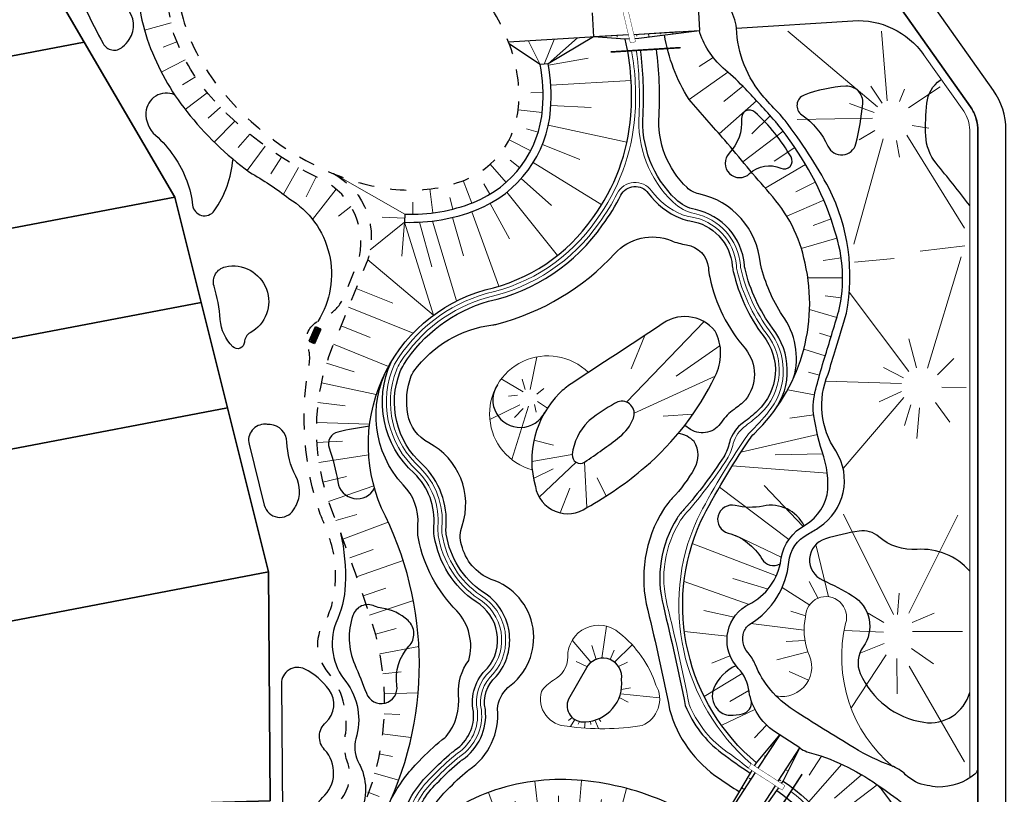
# Model space of a CAD drawing. Header units: metres. Extents: x 150385 to 171486, y 478588 to 485023.
# Tile 83 of 256: x 151802 to 151924, y 483369 to 483465. Entities that reach past the tile are written whole.
import ezdxf
from ezdxf.lldxf.tags import DXFTag

# ---------------------------------------------------------------- set-up
doc = ezdxf.new("R2010")
doc.units = ezdxf.units.M
doc.linetypes.add('NLCS-HIDDEN', pattern=[4, 2, -2])
for name, color, linetype, lineweight, true_color in [('B-WE-KG-GRENS_PERCEEL-GV', 150, 'KG-PERCEEL', 30, 0x007fff), ('N-WA-GW-TALUDARCERING-S', 7, 'Continuous', 15, 0x898989), ('N-WA-GW-TALUDARCERING_KORT-G', 7, 'Continuous', 15, 0x898989), ('N-WA-GW-TALUDARCERING_LANG-G', 7, 'Continuous', 18, 0x898989), ('N-WE-GW-CUNET_INSTEEK-G', 7, 'Continuous', 13, 0x898989), ('N-WE-GW-GRONDWERKLIJN-G', 7, 'Continuous', 30, 0x4d4d4d)]:
    doc.layers.add(name, color=color, linetype=linetype, lineweight=lineweight, true_color=true_color)
for name, color, linetype, lineweight in [('N-GV-IE-BANKJE-S', 7, 'Continuous', 35), ('N-GV-VH-MATERIAALGRENS-G', 7, 'Continuous', 25), ('N-WE-AL-CONSTRUCTIELIJN-G', 7, 'Continuous', 25), ('N-WE-GW-TALUDARCERING_LANG-G', 251, 'Continuous', 18), ('N-WE-WH-KUNSTWERK_STUW-G', 150, 'Continuous', 35)]:
    doc.layers.add(name, color=color, linetype=linetype, lineweight=lineweight)
doc.styles.get("Standard").update_dxf_attribs({"font": 'NLCS-ISO.ttf'})
tags = doc.linetypes.add('KG-PERCEEL', pattern='A,5.5,-2,["P",Standard,S=1.8,R=0,X=-0.5,Y=-0.9],-2,5.5,-2,[5,NLCS.shx,S=0.75,R=0,X=0,Y=0],-2', length=19).pattern_tags.tags
tags[6] = DXFTag(74, 10)

# ---------------------------------------------------------------- blocks, each defined once
blk = doc.blocks.new('A$C2fcac167')
for p, q in [((0, 0), (2.4, 0)), ((0, -0.9), (0, 0)), ((2.4, -0.9), (0, -0.9)), ((0.2, -0.2), (2.2, -0.2)), ((0.2, -0.9), (0.2, -0.2)), ((2.2, -0.4), (0.2, -0.4)), ((2.2, -0.65), (0.2, -0.65)), ((2.2, -0.2), (2.2, -0.9)), ((2.4, 0), (2.4, -0.9))]:
    blk.add_line(p, q)
blk = doc.blocks.new('*U54')
at = {"layer": 'N-WA-GW-TALUDARCERING_KORT-G'}
for p, q in [((151868.92, 483366.7), (151868.91, 483368.7)), ((151873.9, 483366.28), (151874.24, 483368.25)), ((151863.97, 483366.09), (151863.5, 483368.03)), ((151859.3, 483364.34), (151858.34, 483366.1)), ((151878.73, 483365), (151879.4, 483366.88)), ((151883.3, 483362.99), (151884.22, 483364.77)), ((151855.42, 483361.24), (151853.92, 483362.56)), ((151887.58, 483360.41), (151888.72, 483362.05)), ((151852.81, 483357), (151850.95, 483357.74)), ((151891.99, 483356.82), (151893.37, 483358.28)), ((151895.4, 483353.17), (151896.95, 483354.43)), ((151851.77, 483352.13), (151849.77, 483352.26)), ((151898.27, 483349.08), (151900, 483350.09)), ((151852.01, 483347.15), (151850.04, 483346.82)), ((151900.41, 483344.57), (151902.29, 483345.27)), ((151853.36, 483342.34), (151851.49, 483341.62)), ((151901.69, 483339.75), (151903.67, 483340.04)), ((151855.55, 483337.86), (151853.84, 483336.83)), ((151901.85, 483334.76), (151903.85, 483334.6)), ((151858.47, 483333.8), (151856.93, 483332.52)), ((151861.9, 483330.18), (151860.55, 483328.71)), ((151900.7, 483329.92), (151902.54, 483329.13)), ((151865.78, 483327.03), (151864.62, 483325.39)), ((151898, 483325.74), (151899.46, 483324.38)), ((151870.04, 483324.4), (151869.1, 483322.64)), ((151874.59, 483322.35), (151873.89, 483320.48)), ((151894.04, 483322.73), (151894.96, 483320.95)), ((151879.4, 483321.02), (151879.04, 483319.05)), ((151884.37, 483320.53), (151884.36, 483318.53)), ((151889.33, 483321.07), (151889.78, 483319.12))]:
    blk.add_line(p, q, dxfattribs=at)
at = {"layer": 'N-WA-GW-TALUDARCERING_LANG-G'}
for p, q in [((151866.43, 483366.54), (151865.94, 483370.51)), ((151871.42, 483366.6), (151871.76, 483370.59)), ((151876.34, 483365.75), (151877.36, 483369.61)), ((151861.58, 483365.36), (151860.2, 483369.12)), ((151881.05, 483364.07), (151882.66, 483367.74)), ((151857.22, 483362.96), (151854.73, 483366.08)), ((151885.48, 483361.77), (151887.55, 483365.2)), ((151853.93, 483359.23), (151850.52, 483361.33)), ((151893.75, 483355.05), (151896.68, 483357.78)), ((151852.09, 483354.61), (151848.17, 483355.43)), ((151896.91, 483351.18), (151900.18, 483353.49)), ((151851.74, 483349.63), (151847.75, 483349.44)), ((151899.44, 483346.87), (151903.05, 483348.59)), ((151852.56, 483344.71), (151848.71, 483343.61)), ((151901.18, 483342.19), (151905.04, 483343.23)), ((151854.36, 483340.05), (151850.76, 483338.29)), ((151901.91, 483337.26), (151905.91, 483337.39)), ((151856.93, 483335.77), (151853.69, 483333.42)), ((151860.13, 483331.93), (151857.22, 483329.18)), ((151901.48, 483332.29), (151905.38, 483331.37)), ((151863.79, 483328.54), (151861.27, 483325.43)), ((151899.53, 483327.71), (151902.89, 483325.54)), ((151867.87, 483325.64), (151865.77, 483322.24)), ((151872.28, 483323.3), (151870.64, 483319.66)), ((151896.15, 483324.07), (151898.57, 483320.88)), ((151891.74, 483321.76), (151893.06, 483317.98)), ((151876.97, 483321.58), (151875.9, 483317.73)), ((151881.88, 483320.67), (151881.49, 483316.69)), ((151886.87, 483320.66), (151887.3, 483316.68))]:
    blk.add_line(p, q, dxfattribs=at)

msp = doc.modelspace()

# ---------------------------------------------------------------- linework, layer by layer
at = {"layer": 'B-WE-KG-GRENS_PERCEEL-GV', "flags": 128}
for points in [[(151640.52, 483149.73), (151637.77, 483151.01), (151636.33, 483149.83), (151674.55, 483103.26), (151777.85, 482980.47), (151798.81, 482956.48), (151809.59, 482945.89), (152215.02, 483231.7), (151911.59, 483664.18), (151771.12, 483565.63), (151773.17, 483562.7), (151775.46, 483559.42), (151822.52, 483592.33), (151920.08, 483454.37), (151920.18, 483454.23), (151920.27, 483454.09), (151920.36, 483453.94), (151920.44, 483453.79), (151920.51, 483453.64), (151920.58, 483453.48), (151920.65, 483453.32), (151920.71, 483453.16), (151920.76, 483453), (151920.81, 483452.84), (151920.86, 483452.67), (151920.89, 483452.51), (151920.93, 483452.34), (151920.95, 483452.17), (151920.97, 483452), (151920.99, 483451.83), (151921, 483451.66), (151921, 483451.49), (151921, 483356.46), (151921, 483301.35), (151921, 483301.18), (151920.99, 483301), (151920.97, 483300.83), (151920.95, 483300.66), (151920.92, 483300.48), (151920.89, 483300.31), (151920.85, 483300.14), (151920.8, 483299.97), (151920.75, 483299.8), (151920.7, 483299.64), (151920.63, 483299.48), (151920.57, 483299.32), (151920.49, 483299.16), (151920.41, 483299), (151920.33, 483298.85), (151920.24, 483298.7), (151920.14, 483298.55), (151920.04, 483298.41), (151919.93, 483298.27), (151919.83, 483298.14), (151919.71, 483298), (151919.59, 483297.88), (151919.47, 483297.75), (151919.34, 483297.63), (151919.21, 483297.52), (151919.07, 483297.41), (151918.93, 483297.3), (151918.79, 483297.2), (151918.64, 483297.11), (151918.49, 483297.02), (151918.34, 483296.93), (151918.18, 483296.85), (151918.02, 483296.78), (151917.86, 483296.71), (151917.7, 483296.65), (151917.53, 483296.59), (151917.37, 483296.54), (151917.2, 483296.5), (151917.03, 483296.46), (151916.86, 483296.43), (151916.68, 483296.4), (151916.51, 483296.38), (151916.33, 483296.36), (151916.16, 483296.36), (151915.98, 483296.35), (151914.55, 483296.36), (151914.54, 483292.83), (151914.46, 483266.96), (151914.43, 483255.7), (151914.4, 483244.46), (151914.35, 483225.88), (151914.31, 483209.45), (151914.25, 483190.87), (151914.2, 483172.29), (151914.15, 483153.71), (151914.11, 483138.94), (151914.05, 483120.36), (151914, 483101.78), (151913.97, 483091.78), (151886.9, 483071.44), (151830.05, 483071.59), (151817.55, 483071.63), (151807.87, 483071.66), (151798.81, 483075.88), (151780.08, 483084.62), (151767.1, 483090.67), (151746.19, 483100.43), (151728.98, 483108.46), (151717.94, 483113.62), (151706.89, 483118.77), (151695.85, 483123.92), (151691.5, 483125.95), (151681.31, 483130.7), (151671.11, 483135.46), (151660.92, 483140.22), (151650.73, 483144.99)], [(151533.35, 483297.58), (151522.99, 483289.3), (151577.28, 483221.76), (151636.33, 483149.83), (151637.77, 483151.01), (151632.04, 483158.1), (151624.17, 483167.82), (151610.47, 483184.72), (151626.21, 483197.6), (151635.99, 483193.01), (151646.17, 483188.23), (151656.36, 483183.45), (151666.54, 483178.68), (151676.72, 483173.9), (151686.91, 483169.12), (151697.09, 483164.34), (151707.27, 483159.56), (151691.5, 483125.95), (151695.85, 483123.92), (151711.62, 483157.52), (151722.65, 483152.34), (151733.68, 483147.17), (151744.71, 483141.99), (151754.38, 483137.46), (151754.38, 483133.32), (151767.22, 483133.28), (151780.21, 483133.25), (151798.96, 483133.2), (151817.71, 483133.14), (151817.55, 483071.63), (151830.05, 483071.59), (151830.12, 483102.01), (151830.18, 483120.59), (151830.23, 483139.18), (151914.11, 483138.94), (151914.15, 483153.71), (151834.15, 483153.94), (151834.2, 483172.51), (151834.26, 483191.09), (151834.31, 483209.67), (151914.31, 483209.45), (151914.35, 483225.88), (151834.35, 483226.1), (151834.41, 483244.68), (151834.44, 483255.93), (151834.46, 483267.18), (151834.54, 483293.05), (151914.54, 483292.83), (151914.55, 483296.36), (151915.98, 483296.35), (151916.16, 483296.36), (151916.33, 483296.36), (151916.51, 483296.38), (151916.68, 483296.4), (151916.86, 483296.43), (151917.03, 483296.46), (151917.2, 483296.5), (151917.37, 483296.54), (151917.53, 483296.59), (151917.7, 483296.65), (151917.86, 483296.71), (151918.02, 483296.78), (151918.18, 483296.85), (151918.34, 483296.93), (151918.49, 483297.02), (151918.64, 483297.11), (151918.79, 483297.2), (151918.93, 483297.3), (151919.07, 483297.41), (151919.21, 483297.52), (151919.34, 483297.63), (151919.47, 483297.75), (151919.59, 483297.88), (151919.71, 483298), (151919.83, 483298.14), (151919.93, 483298.27), (151920.04, 483298.41), (151920.14, 483298.55), (151920.24, 483298.7), (151920.33, 483298.85), (151920.41, 483299), (151920.49, 483299.16), (151920.57, 483299.32), (151920.63, 483299.48), (151920.7, 483299.64), (151920.75, 483299.8), (151920.8, 483299.97), (151920.85, 483300.14), (151920.89, 483300.31), (151920.92, 483300.48), (151920.95, 483300.66), (151920.97, 483300.83), (151920.99, 483301), (151921, 483301.18), (151921, 483301.35), (151921, 483356.46), (151921, 483451.49), (151921, 483451.66), (151920.99, 483451.83), (151920.97, 483452), (151920.95, 483452.17), (151920.93, 483452.34), (151920.89, 483452.51), (151920.86, 483452.67), (151920.81, 483452.84), (151920.76, 483453), (151920.71, 483453.16), (151920.65, 483453.32), (151920.58, 483453.48), (151920.51, 483453.64), (151920.44, 483453.79), (151920.36, 483453.94), (151920.27, 483454.09), (151920.18, 483454.23), (151920.08, 483454.37), (151822.52, 483592.33), (151775.46, 483559.42), (151773.17, 483562.7), (151771.12, 483565.63), (151608.65, 483451.64), (151612.29, 483447.18), (151615.74, 483449.59), (151620.38, 483452.83), (151624.64, 483455.82), (151629.29, 483459.07), (151638.77, 483465.71), (151650.25, 483439.2), (151642.19, 483435.44), (151637.38, 483432.99), (151632.62, 483430.44), (151628.05, 483427.87), (151630.94, 483424.32), (151653.43, 483395.36), (151653.57, 483395.41), (151664.88, 483399.12), (151673.86, 483402.07), (151676.45, 483402.57), (151688.25, 483404.81), (151694.86, 483406.08), (151694.48, 483408.03), (151688.89, 483406.97), (151683.79, 483406), (151678.19, 483404.93), (151673.09, 483403.95), (151664.65, 483401.2), (151657.28, 483423.67), (151665.5, 483427.11), (151670.57, 483428.97), (151675.69, 483430.69), (151680.86, 483432.27), (151686.04, 483433.77), (151695.38, 483436.28), (151704.76, 483438.54), (151710.03, 483439.7), (151715.31, 483440.79), (151720.62, 483441.8), (151725.92, 483442.82), (151731.22, 483443.82), (151736.54, 483444.83), (151745.25, 483446.5), (151750.55, 483418.72), (151741.82, 483417.05), (151736.52, 483416.05), (151731.22, 483415.03), (151725.92, 483414.02), (151720.62, 483413.02), (151715.31, 483412), (151709.99, 483410.98), (151710.37, 483409.03), (151711.99, 483409.33), (151723.79, 483411.57), (151734.59, 483413.64), (151735.57, 483378.82), (151724.74, 483378.52), (151714.09, 483378.05), (151703.51, 483377.1), (151692.99, 483375.64), (151682.54, 483373.69), (151672.2, 483371.26), (151662.03, 483368.21), (151652.18, 483364.53), (151644.17, 483386.17), (151639.14, 483382.15), (151646.56, 483362.07), (151638.88, 483358.39), (151634.08, 483355.9), (151629.36, 483353.3), (151624.68, 483350.59), (151620.08, 483347.77), (151613.06, 483343.17), (151604.51, 483354.42), (151602.15, 483352.55), (151602.88, 483351.66), (151599.72, 483349.07), (151598.96, 483349.99), (151573.99, 483330.04), (151577.07, 483326.28), (151582.7, 483319.41), (151564.08, 483304.18), (151558.45, 483311.04), (151555.19, 483315.02), (151553.62, 483313.78), (151556.9, 483309.78), (151562.53, 483302.9), (151542.43, 483286.46), (151536.82, 483293.34), (151533.4, 483297.51)], [(151758.27, 483488.82), (151764.96, 483453.8), (151809.97, 483462.38), (151790.88, 483495.03)], [(151764.96, 483453.8), (151758.27, 483488.82), (151790.88, 483495.03), (151809.97, 483462.38), (151821.2, 483443.14), (151824.49, 483430.03), (151827.77, 483416.92), (151832.88, 483396.52), (151833.08, 483368.06), (151781.57, 483366.61), (151777.86, 483386.02), (151773.94, 483406.66), (151771.41, 483419.92), (151768.89, 483433.19)], [(151809.97, 483462.38), (151764.96, 483453.8), (151768.89, 483433.19), (151821.2, 483443.14)], [(151768.89, 483433.19), (151771.41, 483419.92), (151824.49, 483430.03), (151821.2, 483443.14)], [(151824.49, 483430.03), (151771.41, 483419.92), (151773.94, 483406.66), (151827.77, 483416.92)], [(151773.94, 483406.66), (151777.86, 483386.02), (151832.88, 483396.52), (151827.77, 483416.92)], [(151777.86, 483386.02), (151781.57, 483366.61), (151833.08, 483368.06), (151832.88, 483396.52)]]:
    msp.add_lwpolyline(points, close=True, dxfattribs=at)
at = {"layer": 'N-GV-VH-MATERIAALGRENS-G', "color": 7, "flags": 128}
for points in [[(151924.5, 483361.07), (151924.5, 483451.49, 0.155079), (151922.94, 483456.39), (151823.1, 483597.62)], [(151822.52, 483592.33), (151920.08, 483454.37, -0.155079), (151921, 483451.49), (151921, 483372.15, -0.225825), (151920.63, 483371.37, -0.176041), (151916.04, 483369.78, -0.011911), (151914.7, 483369.97, -0.152704), (151912.04, 483371.31, 0.105422), (151910.27, 483372.42, -0.048623), (151905.64, 483374.64, -0.006513), (151898.08, 483379.36, -0.153737), (151893.34, 483385.04, 0.084563), (151892.45, 483386.47, -0.275571), (151891.95, 483389.08, -0.169332), (151892.78, 483390.1, 0.236107), (151897.52, 483397.74, -0.261867), (151899.9, 483401.23, 0.006561), (151901.3, 483402.08, 0.408015), (151903.37, 483411.58, -0.256616), (151902.41, 483421.11, -0.006237), (151903.37, 483424.29, 0.003279), (151904.7, 483428.71, 0.163262), (151902.54, 483444.19, 0.041281), (151897.05, 483452.65, 0.024148), (151896.43, 483453.39, -0.006411), (151894.43, 483455.57, -0.172086), (151891.02, 483464.16, 0.213035), (151888.23, 483468.8, -0.099303)], [(151891.02, 483464.16), (151905.48, 483465.07, -0.260132), (151914.27, 483460.86)], [(151898.9, 483374.64), (151895.75, 483376.69, -0.207336), (151892.58, 483381.64, 0.163526), (151891.24, 483384.53, -0.466464), (151892.12, 483392.27, 0.243499), (151896.47, 483397.6, -0.226443), (151899.01, 483402.03, 0.218864), (151902.3, 483406.1, 0.115407), (151901.65, 483411.5, -0.042083), (151900.55, 483416.56, -0.040059), (151900.54, 483416.88, -0.071362), (151901.08, 483420, -0.014047), (151901.96, 483423.11, 0.004355), (151903.73, 483428.97, 0.140601), (151903.24, 483438.88), (151902.8, 483440.38, 0.083365), (151896.17, 483452.17, 0.013566), (151895.81, 483452.59, 0.006275), (151892.13, 483456.58, 0.028551), (151889.64, 483458.92, -0.136924), (151886.46, 483463.58), (151886.44, 483463.87)], [(151895.74, 483416.58, 0.334964), (151895.5, 483426.82, -0.101821), (151892.08, 483434.21, -0.036162), (151892, 483434.71, 0.330503), (151885.91, 483441.58, -0.140061), (151883.48, 483442.86, -0.223193), (151879.41, 483453.46, 0.04436), (151879.09, 483461.41, 0.04436)], [(151898.12, 483420.65, 0.233461), (151896.72, 483428.43, -0.082543), (151894.03, 483434.67, -0.036162), (151893.99, 483434.88, 0.330503), (151886.33, 483443.54, -0.140061), (151884.87, 483444.31, -0.223288), (151881.4, 483453.32, 0.046631), (151881.07, 483461.53, 0.046631)], [(151920, 483442.08, 0.00812), (151915.83, 483447.35, -0.163), (151914.54, 483450.76, -0.035337), (151914.67, 483454.82, -0.216626), (151916.34, 483457.68), (151916.46, 483457.76)], [(151821.2, 483455.86, 0.519993), (151817.63, 483453.66, 0.23006), (151818.81, 483450.82, -0.122897), (151822.72, 483445.14, -0.061762), (151823.43, 483442.13, 0.690175), (151826.11, 483441.44, 0.133573), (151828.45, 483447.85, 3.146187)], [(151850.93, 483365.61, -0.128003), (151854.06, 483370.53, -0.030325), (151856.64, 483372.95, -0.024478), (151856.91, 483373.15, 0.278628), (151859.81, 483379.43, -0.278047), (151861.16, 483383.51, 0.462385), (151859.46, 483394.06, -0.206298), (151854.95, 483401.22, -0.060103), (151854.92, 483402.06, 0.224898), (151851.99, 483409.89, -0.312196), (151849.22, 483421.43, -0.049167), (151849.66, 483422.3, -0.183917), (151860.21, 483430.18, 0.189053), (151874.38, 483439.67, 0.041475), (151876.65, 483443.36, -0.560334), (151880.05, 483443.64, 0.13875), (151884.05, 483440.5, 0.060937), (151885.22, 483440.18, -0.347833), (151890.5, 483434.58, 0.036162), (151890.62, 483433.87, 0.102199), (151894.32, 483425.91, -0.397927), (151893.61, 483416.55, -0.040413), (151891.88, 483415.12, 0.169022), (151890.13, 483412.61, -0.084706), (151889.43, 483410.85, -0.038537), (151884.49, 483404.3, 0.04874), (151883.65, 483403.23, 0.207275), (151881.93, 483392.25, -0.010806), (151884.65, 483379.9, 0.13424), (151889.18, 483374, 0.007952), (151892.7, 483371.52)], [(151848.35, 483363.65, 0.064205), (151849.5, 483366.08, -0.126827), (151853, 483371.6, -0.029942), (151855.68, 483374.1, -0.024478), (151856.07, 483374.4, 0.274841), (151858.33, 483379.19, -0.267197), (151860.08, 483384.56, 0.458979), (151858.65, 483392.8, -0.207292), (151853.46, 483400.99, -0.060103), (151853.42, 483402.19, 0.223999), (151850.96, 483408.8, -0.327671), (151848.09, 483422.62)], [(151848.12, 483368.31, -0.073388), (151851.59, 483373.01, -0.029503), (151854.4, 483375.64, -0.024478), (151854.95, 483376.05, 0.193498), (151856.48, 483381.29, -0.180926), (151857.74, 483385.51, 0.262953), (151856.27, 483391.68, -0.147074), (151851.49, 483400.68, -0.060103), (151851.43, 483402.36, 0.222449), (151849.59, 483407.34, -0.321088), (151847.77, 483422.06)], [(151861.3, 483419.78, 1.066183), (151867.22, 483416.42)], [(151845.4, 483414.64, 0.027612), (151841.48, 483413.92, 0.445737), (151840.4, 483411.94, -0.048249), (151841.47, 483407.71, 0.724304), (151846.03, 483406.93, -0.751434)], [(151885.8, 483409.41, 0.279844), (151885.77, 483412.73, 0.172904), (151883.8, 483413.73, 2.502698)], [(151885.8, 483409.41, -0.060521), (151883.04, 483405.68, 0.04874), (151881.96, 483404.3, 0.207026), (151879.99, 483391.76, -0.010856), (151882.71, 483379.44, 0.181866), (151888.9, 483370.84, 0.027241), (151891.35, 483369.23, 0.027241)], [(151899.44, 483402.26, 0.339622), (151894.32, 483404.72, -0.112656), (151890.87, 483404.78, 0.989813), (151889.99, 483401.35, -0.19844), (151894.16, 483398.15, 0.412148), (151896.46, 483397.53, 2.601353)], [(151841.82, 483401.34, -0.066918), (151842.4, 483394.94, -0.099408), (151841.22, 483390.17, 0.263047), (151842.47, 483382.89, -0.243897), (151843.7, 483375.77, 0.173463), (151843.94, 483373.07, 0.022674), (151844.25, 483372.44, -0.242648), (151844.02, 483365.99, -0.242648)], [(151920, 483396.61, 0.237892), (151913.46, 483399.32, -0.200387), (151908.71, 483400.9, 0.222462), (151906.26, 483401.6, 0.032746), (151902.06, 483400.64, 0.696605), (151901.73, 483395.5, -0.031017), (151905.44, 483393.57, -0.438424), (151906.75, 483387.2, 0.265), (151906.4, 483383.91, 0.256217), (151914.29, 483377.83, 0.383786), (151920, 483381.55)], [(151872.54, 483384.88), (151870.14, 483380.71, 0.582034), (151872.21, 483377.89, 0.432887), (151876.74, 483383.14, 0.768482), (151872.54, 483384.88, 2.687782)], [(151890.95, 483384.86, 0.189808), (151888.21, 483382.09, 0.281935), (151888.6, 483379.49, 0.218398), (151890.22, 483378.72, 0.059669), (151891.75, 483378.88, 0.384358), (151892.87, 483380.47, 0.384358)], [(151898.9, 483374.64, 0.055434), (151899.77, 483374.17, -0.091213), (151908.48, 483370.07, -0.091521), (151920.24, 483358.8, -0.157286), (151921, 483356.46), (151921, 483355.05)], [(151896.05, 483369.33, -0.170197), (151904.09, 483358.36, -0.051861)]]:
    msp.add_lwpolyline(points, format="xyb", dxfattribs=at)
for points in [[(151815.17, 483466.65, 0.252147), (151812.6, 483467.34, -0.205283), (151811.35, 483467.57, 0.761395), (151810.13, 483466.49, 0.010151), (151812.3, 483462.23, 0.484854), (151814.72, 483461.8, 0.057577), (151815.56, 483462.74, 0.372289)], [(151904.62, 483456.92, 0.078871), (151899.43, 483455.82, 0.601955), (151899.13, 483453.36, -0.135259), (151902.38, 483449.46, 0.707359), (151905.85, 483449.76, 0.041319), (151906.71, 483454.74, 0.45588)], [(151893.31, 483453.69, 0.67845), (151891.64, 483452.87, -0.213296), (151890.11, 483448.59, 0.980757), (151892.65, 483446.06, -0.309255), (151896.52, 483446.72, 0.731419), (151897.8, 483448.13, 0.077723)], [(151827.5, 483434.47, -0.868986), (151830.58, 483426.26, 0.264191), (151829.86, 483425.09, -0.653395), (151828.42, 483424.53, -0.179805), (151826.87, 483427.91, 0.054153), (151826.09, 483432.07, -0.435953)], [(151869.03, 483418.75, 0.2716), (151866.02, 483407.16, 0.549037), (151872.43, 483404.52, 0.05073), (151879.64, 483409.56, 0.104365), (151888.36, 483420.85, 0.241667), (151888.38, 483426.48, 0.412897), (151881.5, 483427.18, -0.001568), (151870.47, 483419.92, 0.051863)], [(151872.57, 483415.22, 0.170499), (151870.61, 483411.13, 0.631996), (151872.15, 483410.18, 0.012761), (151876.5, 483413.31, 0.129751), (151878.2, 483415.64, 0.647617), (151876.27, 483417.66, 0.053438), (151873.21, 483415.74, 0.051863)], [(151830.44, 483412.41), (151832.34, 483404.83, 0.662404), (151835.98, 483404.26, 0.020152), (151836.28, 483404.78, 0.245126), (151836.26, 483408.43, -0.115724), (151835.15, 483412.67, 0.386567), (151833.05, 483414.86, 0.00805), (151832.46, 483414.89, 0.499821)], [(151843.33, 483391.1, 0.186014), (151843.58, 483385.02, -0.012823), (151845.02, 483381.44, 0.899335), (151848.81, 483382.41, -0.227586), (151850.32, 483387.28, 0.415876), (151850.2, 483390.49, 0.153152), (151846.95, 483392.02, -0.071681), (151846.05, 483392.28, 0.442384)], [(151834.47, 483382.64), (151834.58, 483366.61), (151825.25, 483366.35, 0.464234), (151823.34, 483363.96, 0.381809), (151832.09, 483357.38, 0.269291), (151838.07, 483361.56, 0.143879), (151838.77, 483366.26, -0.249283), (151839.58, 483368.47, 0.421273), (151839.83, 483374.42, -0.419576), (151839.97, 483377.79, 0.382212), (151840.39, 483381.87, 0.120551), (151837.36, 483384.45, 0.560163)]]:
    msp.add_lwpolyline(points, format="xyb", close=True, dxfattribs=at)
for points in [[(151886.25, 483466.87), (151886.44, 483463.87)], [(151873.08, 483466.04), (151873.26, 483463.05)], [(151877.59, 483463.32), (151862.7, 483462.38)]]:
    msp.add_lwpolyline(points, dxfattribs=at)
at = {"layer": 'N-GV-VH-MATERIAALGRENS-G', "color": 7}
msp.add_lwpolyline([(151852.36, 483365.15, -0.12903), (151855.11, 483369.46, -0.030766), (151857.6, 483371.79, -0.024478), (151857.75, 483371.91, 0.276342), (151861.31, 483379.52, -0.184781), (151862.6, 483382.15, 0.620998), (151860.52, 483395.59, -0.242977), (151856.86, 483399.9, -0.180208), (151856.93, 483402.26, 0.367716), (151852.77, 483412.58, -0.232408), (151850.17, 483416.14, -0.135199), (151850.61, 483420.89, -0.049167), (151850.92, 483421.5, -0.204955), (151860.72, 483427.25, 0.026379), (151861.24, 483427.34, 0.143479), (151875.9, 483436.11, -0.313549), (151882.92, 483437.72, 0.060937), (151884.79, 483437.21, -0.347833), (151887.52, 483434.32, 0.036162), (151887.7, 483433.18, 0.128357), (151892.12, 483424.27, -0.353965), (151892.12, 483417.92, -0.046749), (151890.72, 483416.74, 0.084159), (151889.16, 483415.16, -0.418999), (151885.32, 483414.24), (151884.58, 483414.74)], format="xyb", dxfattribs=at)
at = {"layer": 'N-WA-GW-TALUDARCERING-S', "color": 7, "flags": 128}
for points in [[(151820.77, 483464.81), (151817.46, 483463.88)], [(151908.54, 483454.34), (151897.4, 483463.78)], [(151909.75, 483455.09), (151909.03, 483463.75)], [(151821.48, 483462.45), (151819.77, 483461.76)], [(151866.61, 483459.62), (151865.19, 483462.54)], [(151867.12, 483459.66), (151868.38, 483462.74)], [(151867.62, 483459.69), (151871.25, 483462.92)], [(151822.51, 483460.21), (151819.54, 483458.68)], [(151867.65, 483459.52), (151872.57, 483460.39)], [(151888.13, 483460.49), (151886.36, 483459.39)], [(151823.78, 483458.1), (151822.19, 483457.08)], [(151867.94, 483457.04), (151877.92, 483457.64)], [(151889.94, 483458.67), (151885.15, 483455.26)], [(151891.8, 483456.92), (151889.43, 483455.03)], [(151909.11, 483454.81), (151907.7, 483456.93)], [(151911.26, 483455.03), (151911.9, 483456.57)], [(151912.41, 483454.22), (151916.35, 483456.86)], [(151825.25, 483456.12), (151822.52, 483454.01)], [(151866.98, 483456.15), (151865.48, 483456.12)], [(151826.91, 483454.3), (151825.37, 483452.93)], [(151866.88, 483453.65), (151863.9, 483453.98)], [(151867.95, 483454.54), (151872.94, 483454.28)], [(151893.51, 483455.1), (151888.88, 483450.99)], [(151908.11, 483453.66), (151905.07, 483454.79)], [(151895.2, 483453.26), (151892.94, 483451.02)], [(151907.91, 483452.93), (151898.54, 483452.79)], [(151828.67, 483452.58), (151826.11, 483449.98)], [(151866.38, 483451.21), (151864.94, 483451.64)], [(151867.63, 483452.06), (151877.4, 483449.95)], [(151912.87, 483452.02), (151914.91, 483451.72)], [(151920, 483451.49), (151920, 483370.92)], [(151830.52, 483450.97), (151829.08, 483449.29)], [(151865.44, 483448.89), (151862.77, 483450.27)], [(151896.81, 483451.35), (151891.8, 483447.52)], [(151909.25, 483450.4), (151905.59, 483437.27)], [(151908.22, 483451.4), (151906.28, 483450.25)], [(151912.19, 483450.84), (151919.36, 483439.26)], [(151832.46, 483449.46), (151830.2, 483446.46)], [(151866.9, 483449.68), (151871.53, 483447.81)], [(151898.27, 483449.32), (151895.72, 483447.61)], [(151910.91, 483450.17), (151911.26, 483448.1)], [(151834.48, 483448.08), (151833.14, 483446.03)], [(151836.57, 483446.81), (151834.67, 483443.42)], [(151862.39, 483444.97), (151860.39, 483447.21)], [(151864.09, 483446.79), (151862.91, 483447.71)], [(151865.77, 483447.45), (151874.27, 483442.19)], [(151899.6, 483447.2), (151894.58, 483444.26)], [(151838.79, 483445.64), (151837.54, 483443.15)], [(151849.81, 483441.01), (151840.92, 483446.05)], [(151864.28, 483445.45), (151868.04, 483442.11)], [(151841.26, 483444.14), (151838.33, 483440.37)], [(151853.3, 483441.17), (151852.91, 483444.15)], [(151858.13, 483442.39), (151857.06, 483445.19)], [(151860.38, 483443.48), (151859.6, 483444.77)], [(151900.8, 483445.01), (151898.4, 483443.79)], [(151855.75, 483441.64), (151855.38, 483443.09)], [(151862.47, 483443.73), (151868.77, 483435.86)], [(151843.09, 483441.98), (151841.56, 483440.75)], [(151850.8, 483441), (151850.79, 483442.5)], [(151860.39, 483442.34), (151862.81, 483437.96)], [(151901.86, 483442.74), (151897.26, 483440.76)], [(151849.79, 483440.51), (151846.97, 483440.64)], [(151855.72, 483440.6), (151857.11, 483435.84)], [(151858.11, 483441.32), (151861.47, 483432.06)], [(151849.77, 483440.01), (151845.49, 483436.58)], [(151849.77, 483440.01), (151849.41, 483435.78)], [(151849.77, 483440.01), (151853.36, 483428.45)], [(151851.62, 483440.02), (151853.16, 483434.46)], [(151853.26, 483440.16), (151856.23, 483430.23)], [(151902.78, 483440.42), (151900.54, 483439.61)], [(151903.5, 483438.03), (151899.07, 483436.76)], [(151919.4, 483437.09), (151913.86, 483436.41)], [(151904.02, 483435.59), (151901.78, 483435.27)], [(151918.95, 483435.7), (151914.74, 483421.88)], [(151845.18, 483435.38), (151853.36, 483428.45)], [(151910.61, 483435.51), (151905.69, 483435.06)], [(151904.2, 483433.09), (151899.88, 483433.09)], [(151843.74, 483431.78), (151848.31, 483429.93)], [(151904.03, 483430.6), (151902.05, 483430.87)], [(151912.44, 483421.45), (151905.04, 483431.33)], [(151842.81, 483429.46), (151850.82, 483426.21)], [(151903.49, 483428.16), (151900.1, 483429.17)], [(151841.87, 483427.14), (151845.5, 483425.67)], [(151877.35, 483417.64), (151886.99, 483427.65)], [(151877.94, 483421.8), (151879.62, 483425.94)], [(151902.78, 483425.77), (151901.33, 483426.21)], [(151840.93, 483424.83), (151847.77, 483422.06)], [(151883.53, 483420.86), (151888.97, 483424.69)], [(151913.4, 483421.91), (151912.43, 483425.52)], [(151902.04, 483423.38), (151899.38, 483424.21)], [(151840.07, 483422.48), (151843.49, 483421.4)], [(151865.36, 483419.2), (151866.19, 483423.27)], [(151915.99, 483421.02), (151918.04, 483423.06)], [(151878.31, 483416.27), (151888.36, 483420.85)], [(151901.34, 483420.98), (151899.96, 483421.35)], [(151911.77, 483420.65), (151909.29, 483421.93)], [(151839.43, 483420.06), (151846.26, 483418.58)], [(151864.52, 483418.92), (151861.79, 483420.54)], [(151864.74, 483419.21), (151864.37, 483420.48)], [(151911.53, 483419.96), (151902.09, 483420.24)], [(151863.79, 483418.5), (151862.68, 483418.4)], [(151866.21, 483418.62), (151867.06, 483419.34)], [(151900.72, 483418.56), (151897.39, 483419.17)], [(151911.52, 483418.98), (151908.73, 483417.69)], [(151916.53, 483419.51), (151919.55, 483419.44)], [(151839.01, 483417.6), (151842.38, 483417.18)], [(151864.08, 483417.3), (151860.36, 483415.47)], [(151865.9, 483417.35), (151866.12, 483416.41)], [(151866.28, 483417.73), (151867.53, 483416.91)], [(151911.8, 483418.22), (151904.27, 483409.38)], [(151912.69, 483417.29), (151911.89, 483414.72)], [(151915.73, 483417.61), (151917.55, 483415.14)], [(151865.19, 483417.13), (151863.11, 483410.49)], [(151864.51, 483416.86), (151863.45, 483415.73)], [(151881.9, 483415.89), (151885.59, 483416.13)], [(151900.62, 483416.08), (151897.63, 483415.64)], [(151913.76, 483416.94), (151913.41, 483413.1)], [(151838.81, 483415.11), (151845.43, 483414.9)], [(151901.08, 483413.62), (151891.57, 483411.43)], [(151838.85, 483412.61), (151842.06, 483412.8)], [(151868.27, 483412.29), (151865.85, 483412.93)], [(151839.11, 483410.13), (151845.32, 483411.07)], [(151870.61, 483411.13), (151865.57, 483410.27)], [(151901.77, 483411.22), (151895.81, 483411.1)], [(151871.08, 483410.17), (151866.51, 483405.82)], [(151872.15, 483410.18), (151872.43, 483404.52)], [(151868.25, 483409.36), (151865.78, 483408.16)], [(151902.31, 483408.79), (151890.49, 483409.73)], [(151839.6, 483407.67), (151842.57, 483408.41)], [(151873.71, 483408.22), (151874.81, 483405.95)], [(151840.32, 483405.28), (151845.94, 483407.24)], [(151870.32, 483406.95), (151869.11, 483403.88)], [(151897.54, 483400.57), (151888.89, 483407.05)], [(151899.31, 483402.19), (151894.45, 483407.26)], [(151841.21, 483402.94), (151843.82, 483403.68)], [(151842.1, 483400.61), (151847.72, 483402.72)], [(151910.55, 483391.22), (151904.33, 483403.69)], [(151912.44, 483391.38), (151918.54, 483403.6)], [(151895.97, 483396.05), (151885.53, 483400.08)], [(151896.59, 483398.38), (151890.94, 483401.06)], [(151842.96, 483398.26), (151845.85, 483399.31)], [(151902.45, 483393.42), (151900.91, 483399.79)], [(151843.8, 483395.91), (151849.59, 483397.94)], [(151892.61, 483392.46), (151884.51, 483395.33)], [(151894.95, 483394.4), (151890.58, 483395.69)], [(151901.17, 483393.21), (151900.04, 483395.32)], [(151844.62, 483393.54), (151847.46, 483394.51)], [(151900.12, 483392.38), (151896.7, 483394.59)], [(151845.41, 483391.17), (151850.86, 483392.96)], [(151911.23, 483393.9), (151911.02, 483391.22)], [(151890.72, 483390.89), (151886.96, 483391.74)], [(151899.6, 483391.06), (151897.77, 483391.66)], [(151909.34, 483390.25), (151907.39, 483391.4)], [(151915.57, 483391.42), (151912.84, 483390.25)], [(151846.14, 483388.78), (151848.72, 483389.48)], [(151874.28, 483385.8), (151874.88, 483389.79)], [(151889.87, 483388.56), (151884.54, 483389.13)], [(151899.43, 483389.28), (151892.78, 483390.1)], [(151909.27, 483389.02), (151904.41, 483389.24)], [(151912.88, 483389.1), (151919.1, 483389.13)], [(151872.9, 483385.3), (151870.61, 483388.06)], [(151899.53, 483388), (151897.18, 483387.88)], [(151846.7, 483386.35), (151851.55, 483387.26)], [(151873.56, 483385.65), (151873.05, 483387.4)], [(151875.31, 483385.63), (151875.81, 483386.82)], [(151875.86, 483385.31), (151878.06, 483387.46)], [(151899.87, 483386.6), (151896.03, 483385.59)], [(151909.36, 483387.62), (151906.48, 483386.45)], [(151912.76, 483387.01), (151915.5, 483385.12)], [(151872.44, 483384.76), (151871.08, 483385.37)], [(151890.21, 483386.11), (151887.94, 483385.19)], [(151909.62, 483386.2), (151905.24, 483379.56)], [(151910.94, 483385.77), (151910.97, 483381.38)], [(151876.36, 483384.77), (151877.47, 483385.29)], [(151899.98, 483383.06), (151897.55, 483384.16)], [(151912.49, 483384.81), (151919.36, 483372.92)], [(151847.07, 483383.87), (151849.33, 483384.12)], [(151891.73, 483383.91), (151887.01, 483381.03)], [(151876.71, 483381.92), (151877.84, 483382.11)], [(151892.56, 483381.8), (151890.19, 483380.41)], [(151847.24, 483381.38), (151851.46, 483381.51)], [(151876.44, 483380.9), (151877.54, 483380.34)], [(151876.59, 483381.35), (151881.47, 483380.87)], [(151893.3, 483379.44), (151889.18, 483377.46)], [(151847.22, 483378.88), (151849.17, 483378.79)], [(151870.6, 483378.42), (151870.16, 483378.04)], [(151870.91, 483378.18), (151870.41, 483377.3)], [(151873.43, 483378.13), (151873.85, 483377.04)], [(151873.9, 483378.28), (151874.18, 483377.91)], [(151871.5, 483377.93), (151871.35, 483377.6)], [(151872.21, 483377.89), (151872.15, 483377.12)], [(151872.86, 483377.96), (151872.91, 483377.56)], [(151894.76, 483377.48), (151893.25, 483375.89)], [(151847, 483376.39), (151850.6, 483375.94)], [(151846.59, 483373.93), (151848.25, 483373.58)], [(151901.6, 483373.61), (151900.06, 483371.24)], [(151904.09, 483372.62), (151899.97, 483367.92)], [(151845.99, 483371.5), (151849.04, 483370.62)], [(151906.56, 483371.28), (151903.2, 483368.41)], [(151908.48, 483370.07), (151902.29, 483365.34)], [(151845.2, 483369.13), (151846.61, 483368.6)]]:
    msp.add_lwpolyline(points, dxfattribs=at)
for points in [[(151914.27, 483460.86), (151919.26, 483453.8, -0.155079), (151920, 483451.49)], [(151872.61, 483421.32, 1.292943), (151865.63, 483409.22)], [(151895.94, 483381.11, 0.647897), (151899.87, 483386.59, -0.131903), (151899.59, 483390.95, -1.160879), (151904.58, 483390.12, 0.285539), (151910.48, 483372.3, 2.450759)], [(151870.05, 483385.96, -0.655806), (151876.48, 483388.93, -0.142781), (151881.01, 483382.46, -0.450892), (151879.28, 483377.43, -0.076905), (151869.99, 483377.35, -0.491916), (151866.77, 483381.66, -0.104742), (151868.28, 483383.08, 0.281308), (151870.05, 483385.96, -2.151448)]]:
    msp.add_lwpolyline(points, format="xyb", dxfattribs=at)
at = {"layer": 'N-WA-GW-TALUDARCERING_KORT-G', "color": 7, "flags": 128}
for points in [[(151883.97, 483463.72), (151878.26, 483463.36)], [(151877.59, 483463.32), (151875.26, 483463.17)], [(151896.27, 483376.09), (151896.25, 483376.1)], [(151894.63, 483373.57), (151894.48, 483373.67)], [(151897.96, 483373.2), (151898.04, 483373.15)], [(151892.8, 483370.75), (151892.6, 483370.88)], [(151896.33, 483370.68), (151896.54, 483370.55)]]:
    msp.add_lwpolyline(points, dxfattribs=at)
at = {"layer": 'N-WA-GW-TALUDARCERING_LANG-G', "color": 7, "flags": 128}
for points in [[(151884.59, 483463.76), (151884.6, 483463.7)], [(151876.18, 483463.23), (151876.19, 483463.04)], [(151878.61, 483463.38), (151878.62, 483463.13)], [(151881.6, 483463.57), (151881.61, 483463.41)], [(151895.45, 483374.83), (151895.29, 483374.94)], [(151897.15, 483371.94), (151897.44, 483371.75)], [(151891.98, 483369.49), (151891.63, 483369.71)]]:
    msp.add_lwpolyline(points, dxfattribs=at)
at = {"layer": 'N-WE-AL-CONSTRUCTIELIJN-G', "color": 7, "const_width": 0.05}
for points in [[(151877.32, 483467.32), (151876.68, 483467.17), (151877.83, 483462.3), (151878.47, 483462.45), (151877.32, 483467.32)], [(151892.86, 483372.67), (151892.5, 483372.12), (151896.69, 483369.4), (151897.05, 483369.95), (151892.86, 483372.67)]]:
    msp.add_lwpolyline(points, dxfattribs=at)
at = {"layer": 'N-WE-GW-CUNET_INSTEEK-G', "color": 7, "flags": 128}
for points in [[(151848.81, 483363.76, 0.127315), (151849.98, 483365.93, -0.127129), (151853.35, 483371.24, -0.030064), (151856, 483373.72, -0.024478), (151856.35, 483373.98, 0.276203), (151858.82, 483379.27, -0.270419), (151860.45, 483384.21, 0.460175), (151858.92, 483393.22, -0.206968), (151853.96, 483401.07, -0.060103), (151853.92, 483402.15, 0.224317), (151851.3, 483409.16, -0.327259), (151848.53, 483422.38, -0.190799), (151859.92, 483431.14, 0.189918), (151873.57, 483440.25, 0.140536), (151878.39, 483453.25, 0.06251), (151877.99, 483461.34)], [(151892.86, 483372.67, -0.331463), (151886.12, 483403.04, -0.030118), (151892.17, 483413.23, -0.05202), (151892.91, 483414.11, 0.041991), (151895.33, 483416.87, 0.335239), (151895.11, 483426.52, -0.101922), (151891.59, 483434.1, -0.036162), (151891.5, 483434.67, 0.330503), (151885.81, 483441.09, -0.140061), (151883.14, 483442.5, -0.223082), (151878.91, 483453.49, 0.044327), (151878.59, 483461.34)], [(151890.61, 483412.48, -0.168852), (151892.17, 483414.71, 0.040361), (151893.96, 483416.2, 0.040361)], [(151889.85, 483410.58, -0.03858), (151884.86, 483403.96, 0.049083), (151884.08, 483402.96, 0.207346), (151882.42, 483392.37, -0.010768), (151885.14, 483380.04, 0.133246), (151889.47, 483374.4, -0.030836), (151892.5, 483372.12, 0.007942)], [(151905.05, 483358.62, 0.159499), (151897.77, 483369.23)]]:
    msp.add_lwpolyline(points, format="xyb", dxfattribs=at)
at = {"layer": 'N-WE-GW-CUNET_INSTEEK-G', "color": 7}
for points in [[(151849.31, 483363.33, 0.068855), (151850.45, 483365.76, -0.127712), (151853.71, 483370.89, -0.030191), (151856.32, 483373.33, -0.024478), (151856.63, 483373.57, 0.277456), (151859.32, 483379.35, -0.273997), (151860.8, 483383.86, 0.461303), (151859.19, 483393.64, -0.206638), (151854.45, 483401.15, -0.060103), (151854.42, 483402.1, 0.224616), (151851.65, 483409.53, -0.311934), (151848.75, 483421.61, -0.049167), (151849.24, 483422.57, -0.184126), (151860.09, 483430.67, 0.1893), (151873.98, 483439.96, 0.041541), (151876.2, 483443.59, -0.560334), (151880.45, 483443.93, 0.13875), (151884.24, 483440.96, 0.060937), (151885.3, 483440.68, -0.347833), (151891, 483434.62, 0.036162), (151891.1, 483433.98, 0.102074), (151894.71, 483426.21, -0.39749), (151893.94, 483416.18, -0.39749)], [(151890.62, 483412.51, -0.084706), (151889.85, 483410.59, -0.084706)]]:
    msp.add_lwpolyline(points, format="xyb", dxfattribs=at)
at = {"layer": 'N-WE-GW-GRONDWERKLIJN-G', "color": 7, "linetype": 'NLCS-HIDDEN', "flags": 128}
for points in [[(151741.2, 483363.95, -0.123928), (151751.53, 483357.23, 0.227586), (151760.1, 483353.82, 0.206139), (151763.62, 483355.64, 0.001507), (151765.79, 483358.29, -0.209915), (151769.36, 483360.13, 0.00158), (151772.42, 483360.32, 0.095482), (151774.25, 483360.8, -0.327719), (151789.32, 483357.98, -0.032622), (151790.14, 483356.91, 0.23857), (151791.61, 483356.21, -0.230254), (151793.42, 483355.7, 0.093686), (151794.06, 483355.32, 0.258091), (151798.65, 483356.03, 0.069756), (151801.14, 483358.48, -0.272473), (151806.34, 483360.79, 0.099018), (151812.27, 483360.47, -0.222998), (151826.69, 483356.79, 0.412402), (151838.97, 483359.24, 0.136347), (151840.81, 483365.42, -0.173921), (151841.67, 483367.98, 0.261832), (151842.76, 483372.65, -0.148008), (151842.45, 483376.47, 0.205087), (151840.32, 483383.99, -0.361798), (151840.15, 483390.84, 0.096568), (151841.15, 483395.02, 0.107162), (151840.39, 483400.88, 0.014546), (151839.3, 483403.71, -0.130046), (151837.9, 483422.2, 0.125861), (151837.73, 483424.67, -0.373948), (151839, 483427.68, 0.043837), (151840.67, 483428.73, 0.135424), (151842.29, 483430.84), (151843.95, 483434.96, 0.367956), (151839.46, 483445.32, -0.104499), (151825.37, 483455.98, -0.090548), (151821.11, 483463.41, -0.093144), (151820.4, 483471.57, -0.113341), (151821.92, 483476.51, 0.044579), (151822.29, 483477.32, 0.284575), (151819.97, 483488.22, 0.126691), (151810.11, 483493.87), (151810.11, 483493.87, -0.20482), (151801.93, 483501.75, 0.164417), (151798.97, 483504.71, -0.249892), (151797.11, 483506.93, 0.173101), (151794.45, 483509.93, 0.467072), (151785.38, 483507.36, -0.13279), (151774.69, 483494.36, -0.278239), (151767.41, 483493.44, 0.334415), (151762.46, 483492.78, -0.017039), (151759.87, 483489.91, -0.124749), (151756.41, 483488.47), (151752.76, 483487.78)], [(151858.95, 483468.94, 0.13614), (151843.75, 483480.14, 0.079488), (151835.87, 483481.8, 0.107137), (151828.34, 483480.55, 0.286981), (151821.65, 483471.47, 0.107137), (151822.7, 483463.91, 0.079488), (151826.62, 483456.88, 0.134842), (151841.83, 483445.68, 0.079488), (151849.71, 483444.02, 0.107137), (151857.24, 483445.26, 0.28682), (151863.93, 483454.35, 0.107137), (151862.88, 483461.91, 0.079419), (151858.96, 483468.93)], [(151840.92, 483446.05, -0.382151), (151845, 483434.87), (151840.79, 483424.49, 0.19224), (151840.69, 483404.26, -0.015684), (151845.71, 483390.24, -0.189644), (151844.01, 483365.98)]]:
    msp.add_lwpolyline(points, format="xyb", dxfattribs=at)
at = {"layer": 'N-WE-GW-GRONDWERKLIJN-G', "color": 7, "flags": 128}
for points in [[(151818.21, 483477.53, 0.094851), (151816.66, 483471.85, 0.107137), (151818, 483462.19, 0.079488), (151822.7, 483453.78, 0.067055), (151830.51, 483446.23, -0.035528), (151835.38, 483442.98, -0.418833), (151839, 483427.68, 0.039698)], [(151846.32, 483364.68, 0.244619), (151847.38, 483403.45, -0.469551), (151859.8, 483431.62, 0.19019), (151873.16, 483440.55, 0.140608), (151877.89, 483453.29, 0.074825), (151877.19, 483462.79, 0.074825)], [(151893.52, 483372.78, -0.336399), (151886.57, 483402.82, -0.030084), (151892.59, 483412.95, -0.05202), (151893.25, 483413.75, 0.263425), (151899.54, 483434.94, 0.135225), (151895.12, 483443.63, -0.006756), (151889.58, 483450.2, -0.003731), (151885.13, 483455.28, -0.100408), (151882.07, 483463.31, -0.100408)], [(151849.77, 483440.01, 0.104159), (151858.72, 483441.55, 0.28682), (151867.92, 483454.04, 0.064406), (151867.62, 483459.69, 0.064406)], [(151849.81, 483441.01, 0.104159), (151858.35, 483442.48, 0.28682), (151866.92, 483454.12, 0.065831), (151866.61, 483459.62)], [(151896.82, 483370.51, -0.178244), (151905.53, 483358.76, -0.051861)], [(151919.8, 483336.29, 0.224483), (151914.55, 483348.09, -0.334826), (151911.8, 483357.9, 0.27082), (151908.48, 483370.07, -10.901078)]]:
    msp.add_lwpolyline(points, format="xyb", dxfattribs=at)
for points in [[(151878.26, 483463.36), (151886.44, 483463.87)], [(151878.38, 483462.87), (151878.87, 483462.9), (151886.44, 483463.87)], [(151873.26, 483463.05), (151867.62, 483459.69), (151866.61, 483459.62), (151862.79, 483462.15)], [(151877.59, 483463.32), (151873.26, 483463.05)], [(151877.71, 483462.82), (151877.19, 483462.79), (151873.26, 483463.05)], [(151849.81, 483441.01), (151849.77, 483440.01)], [(151893.27, 483372.4), (151893.52, 483372.78), (151896.39, 483376.28)], [(151896.39, 483376.28), (151893.69, 483372.13)], [(151896.21, 483370.5), (151898.9, 483374.64)], [(151896.63, 483370.22), (151896.82, 483370.51), (151898.9, 483374.64)], [(151893.33, 483371.58), (151886.54, 483361.11)], [(151892.92, 483371.85), (151892.7, 483371.52), (151886.58, 483361.18)], [(151888.99, 483359.38), (151895.85, 483369.94)], [(151888.99, 483359.38), (151896.05, 483369.33), (151896.27, 483369.67)]]:
    msp.add_lwpolyline(points, dxfattribs=at)
at = {"layer": 'N-WE-GW-GRONDWERKLIJN-G', "color": 7}
msp.add_lwpolyline([(151888.58, 483364.55, 0.052844), (151880.57, 483368.58, 0.08358), (151869.83, 483370.7, 0.106613), (151859.12, 483368.69, 0.148929), (151850.82, 483361.8, 0.106613)], format="xyb", dxfattribs=at)
at = {"layer": 'N-WE-GW-TALUDARCERING_LANG-G', "color": 7, "flags": 128}
for points in [[(151880.1, 483463.47), (151880.13, 483463.06)], [(151883.1, 483463.66), (151883.11, 483463.44)]]:
    msp.add_lwpolyline(points, dxfattribs=at)
at = {"layer": 'N-WE-WH-KUNSTWERK_STUW-G', "color": 7, "const_width": 0.2, "flags": 128}
for points in [[(151884.09, 483461.72), (151875.39, 483461.18)], [(151899.17, 483371.38), (151892.26, 483360.74)]]:
    msp.add_lwpolyline(points, dxfattribs=at)

# ---------------------------------------------------------------- block references
at = {"layer": 'N-GV-IE-BANKJE-S', "color": 7, "xscale": 0.8000000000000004, "yscale": 0.8000000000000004, "zscale": 0.8000000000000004, "rotation": 66.38149847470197}
msp.add_blockref('A$C2fcac167', (151837.92, 483425.23), dxfattribs=at)
at = {"layer": 'N-WA-GW-TALUDARCERING-S', "color": 7}
msp.add_blockref('*U54', (0, 0), dxfattribs=at)

doc.saveas('drawing.dxf')
